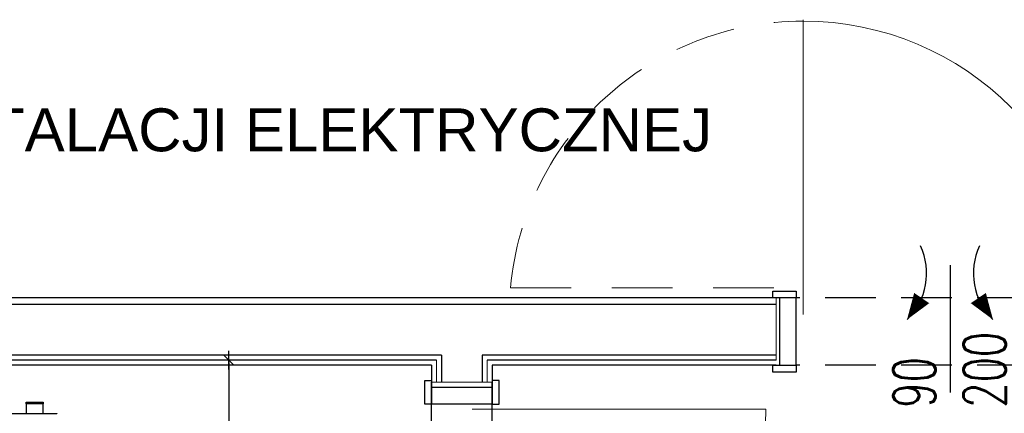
# Model space of a CAD drawing. Header units: centimetres. Extents: x -15121 to 30567, y -60641 to 0.
# Tile 126 of 256: x 6247 to 6539, y -25300 to -25183. Entities that reach past the tile are written whole.
import ezdxf
from ezdxf.enums import TextEntityAlignment as Align

# ---------------------------------------------------------------- set-up
doc = ezdxf.new("R2010")
doc.units = ezdxf.units.CM
doc.header["$LTSCALE"] = 60
doc.linetypes.add('( Dashed )', pattern=[0.75, 0.5, -0.25])
doc.linetypes.add('DP', pattern=[0.5, 0.3, -0.2])
doc.layers.add('A tabelka ogólna 25', color=7, linetype='Continuous', lineweight=20)
doc.layers.add('opisy', color=1, linetype='Continuous', lineweight=15)
for name, color, linetype in [('A-----SZ', 8, 'Continuous'), ('AIKA TYNK', 5, 'Continuous'), ('AIKA widoki wymiarowanie', 7, 'Continuous'), ('AIKA widokowe', 7, 'Continuous'), ('AIKA ŚCIANA', 8, 'Continuous')]:
    doc.layers.add(name, color=color, linetype=linetype)
doc.styles.add('Annotative', font='arial.ttf')
doc.styles.add('RomanS', font='romans.shx')
doc.styles.add('wymiar', font='txt.shx', dxfattribs={"width": 0.6})
doc.dimstyles.new('Dwudziestka', dxfattribs={"dimtxt": 7, "dimasz": 0.7, "dimexe": 5, "dimexo": 0, "dimgap": 2.5, "dimtad": 1, "dimtoh": 1, "dimdec": 3, "dimrnd": 0.5, "dimdsep": 46, "dimtxsty": 'wymiar', "dimblk": 'znacznik', "dimcen": 0, "dimdle": 5, "dimse1": 1, "dimse2": 1, "dimclrd": 256, "dimclre": 256, "dimclrt": 256, "dimadec": 0, "dimazin": 0, "dimtfac": 0.4, "dimtdec": 3, "dimtix": 1, "dimtofl": 0, "dimtmove": 2, "dimatfit": 3, "dimldrblk": 'znacznik', "dimfxl": 1, "dimtolj": 1, "dimarcsym": 0})

# ---------------------------------------------------------------- blocks, each defined once
blk = doc.blocks.new('sl parawan')
at = {"layer": 'AIKA widokowe'}
for p, q in [((-129.98, 201.8), (-135.08, 201.8)), ((-135.08, 201.8), (-135.08, 201.3)), ((-135.08, 201.3), (-129.98, 201.3)), ((-135.03, 198.45), (-135.03, 201.3)), ((-130.03, 201.3), (-130.03, 198.45)), ((-129.98, 201.3), (-129.98, 201.8)), ((-60.99, 198.45), (-139.06, 198.45))]:
    blk.add_line(p, q, dxfattribs=at)
for centre in [(-139.06, 198.39), (-128.03, 198.39)]:
    blk.add_arc(centre, 0.065, 90, 180, dxfattribs=at)
blk = doc.blocks.new('znacznik')
at = {"color": 0}
for points in [[(0, -5), (0, 5)], [(-4, 0), (4, 0)]]:
    blk.add_lwpolyline(points, dxfattribs=at)
at = {"color": 1}
blk.add_lwpolyline([(-2.12, -2.12), (2.12, 2.12)], dxfattribs=at)
blk = doc.blocks.new('*D6261')
at = {"layer": 'AIKA widoki wymiarowanie', "lineweight": -2, "transparency": 16777216}
blk.add_line((6308.92, -25285), (6308.92, -25389.01), dxfattribs=at)
at = {"layer": 'Defpoints', "color": 0, "transparency": 16777216}
for p in [(6286.52, -25284.3), (6284.7, -25389.71), (6308.92, -25389.71)]:
    blk.add_point(p, dxfattribs=at)
at = {"layer": 'AIKA widoki wymiarowanie', "lineweight": -2, "transparency": 16777216, "xscale": 0.7, "yscale": 0.7, "zscale": 0.7}
for p, rotation in [((6308.92, -25284.3), 90), ((6308.92, -25389.71), 270)]:
    blk.add_blockref('znacznik', p, dxfattribs=dict(at, rotation=rotation))
at = {"layer": 'AIKA widoki wymiarowanie', "transparency": 16777216, "insert": (6302.92, -25337), "char_height": 7, "attachment_point": 5, "rotation": 90, "style": 'wymiar'}
blk.add_mtext('\\A1;105.5', dxfattribs=at)
blk = doc.blocks.new('*D6265')
at = {"layer": 'AIKA widoki wymiarowanie', "lineweight": -2, "transparency": 16777216}
blk.add_line((6557.9, -25409.1), (6557.9, -25285), dxfattribs=at)
at = {"layer": 'Defpoints', "color": 0, "transparency": 16777216}
for p in [(6465.48, -25284.3), (6557.9, -25284.3), (6528.36, -25409.8)]:
    blk.add_point(p, dxfattribs=at)
at = {"layer": 'AIKA widoki wymiarowanie', "lineweight": -2, "transparency": 16777216, "xscale": 0.7, "yscale": 0.7, "zscale": 0.7}
for p, rotation in [((6557.9, -25284.3), 90), ((6557.9, -25409.8), 270)]:
    blk.add_blockref('znacznik', p, dxfattribs=dict(at, rotation=rotation))
at = {"layer": 'AIKA widoki wymiarowanie', "transparency": 16777216, "insert": (6551.9, -25347.05), "char_height": 7, "attachment_point": 5, "rotation": 90, "style": 'wymiar'}
blk.add_mtext('\\A1;125.5', dxfattribs=at)

msp = doc.modelspace()

# ---------------------------------------------------------------- linework, layer by layer
at = {"layer": 'A-----SZ'}
msp.add_line((6470.9623, -25267.7983), (6015.2457, -25267.7983), dxfattribs=at)
at = {"layer": 'AIKA TYNK'}
for p, q in [((6470.9623, -25265.7983), (6015.2457, -25265.7983)), ((6370.4623, -25284.2983), (6059.9623, -25284.2983)), ((6470.9623, -25284.2983), (6385.4623, -25284.2983))]:
    msp.add_line(p, q, dxfattribs=at)
at = {"layer": 'AIKA widokowe', "extrusion": (0, 0, -1)}
msp.add_line((6522.4623, -25256.1023), (6522.4623, -25293.8977), dxfattribs=at)
at = {"layer": 'AIKA widokowe', "linetype": '( Dashed )', "ltscale": 0.5}
for p, q in [((6567.9623, -25265.7983), (6476.9623, -25265.7983)), ((6567.9623, -25285.7983), (6476.9623, -25285.7983)), ((6368.9623, -25393.7983), (6368.9623, -25290.7983)), ((6386.9623, -25393.7983), (6386.9623, -25290.7983))]:
    msp.add_line(p, q, dxfattribs=at)
at = {"layer": 'AIKA widokowe'}
for p, q in [((6368.9623, -25285.7983), (6061.4623, -25285.7983)), ((6368.9623, -25285.7983), (6368.9623, -25290.7983)), ((6470.9623, -25285.7983), (6386.9623, -25285.7983)), ((6386.9623, -25285.7983), (6386.9623, -25290.7983))]:
    msp.add_line(p, q, dxfattribs=at)
for points in [[(6509.739, -25272.2618, 0, 5.4, 0), (6514.0839, -25265.8786, 5.4, 5.4, 0)], [(6535.1855, -25272.2618, 0, 5.4, 0), (6530.8406, -25265.8786, 5.4, 5.4, 0)]]:
    msp.add_lwpolyline(points, format="xyseb", dxfattribs=at)
for points in [[(6469.9623, -25263.7998), (6476.9623, -25263.7998), (6476.9623, -25265.7983), (6469.9623, -25265.7983)], [(6476.9623, -25265.7983), (6471.9623, -25265.7983), (6471.9623, -25285.7983), (6476.9623, -25285.7983)], [(6469.9623, -25285.7983), (6476.9623, -25285.7983), (6476.9623, -25287.7967), (6469.9623, -25287.7967)], [(6368.9623, -25290.2983), (6368.9623, -25297.2983), (6366.9638, -25297.2983), (6366.9638, -25290.2983)], [(6368.9623, -25297.2983), (6368.9623, -25292.2983), (6386.9623, -25292.2983), (6386.9623, -25297.2983)], [(6386.9623, -25290.2983), (6386.9623, -25297.2983), (6388.9607, -25297.2983), (6388.9607, -25290.2983)]]:
    msp.add_lwpolyline(points, close=True, dxfattribs=at)
for centre, start, end in [((6496.4549, -25258.5493), 314.090838, 25.316168), ((6548.4696, -25258.5493), 154.683832, 225.909162)]:
    msp.add_arc(centre, 19.0919, start, end, dxfattribs=at)
at = {"layer": 'AIKA ŚCIANA'}
for p, q in [((6371.9623, -25282.7983), (6015.2457, -25282.7983)), ((6371.9623, -25282.7983), (6371.9623, -25290.7983)), ((6470.9623, -25282.7983), (6383.9623, -25282.7983)), ((6383.9623, -25282.7983), (6383.9623, -25290.7983))]:
    msp.add_line(p, q, dxfattribs=at)
at = {"layer": 'opisy', "color": 0, "extrusion": (0, 0, -1)}
for p, q in [((6478.9623, -25270.7983), (6478.9623, -25183.3633)), ((6380.9623, -25298.7983), (6467.9623, -25298.7983))]:
    msp.add_line(p, q, dxfattribs=at)
at = {"layer": 'opisy', "color": 1, "linetype": 'DP'}
msp.add_line((6392.3308, -25262.7983), (6478.9623, -25262.7983), dxfattribs=at)
at = {"layer": 'opisy', "color": 5}
for p, q in [((6470.9623, -25265.7983), (6470.9623, -25284.2983)), ((6370.4623, -25284.2983), (6370.4623, -25290.7983)), ((6385.4623, -25284.2983), (6385.4623, -25290.7983)), ((6368.9623, -25290.7983), (6386.9623, -25290.7983))]:
    msp.add_line(p, q, dxfattribs=at)
at = {"layer": 'opisy', "color": 4}
msp.add_line((6383.9623, -25290.7983), (6371.9623, -25290.7983), dxfattribs=at)
at = {"layer": 'opisy'}
msp.add_line((6387.9623, -25290.7983), (6387.9623, -25290.7983), dxfattribs=at)
at = {"layer": 'opisy', "color": 1, "linetype": 'DP', "extrusion": (0, 0, -1)}
msp.add_arc((-6478.9623, -25270.7983), 87, 5.276031, 90, dxfattribs=at)
at = {"layer": 'opisy', "color": 1, "extrusion": (0, 0, -1)}
for centre, start, end in [((-6478.9623, -25270.7983), 90, 180), ((-6380.9623, -25298.7983), 180, 270)]:
    msp.add_arc(centre, 87, start, end, dxfattribs=at)

# ---------------------------------------------------------------- block references
at = {"layer": 'AIKA widokowe', "color": 8, "xscale": -1}
msp.add_blockref('sl parawan', (6118.9623, -25498.4973), dxfattribs=at)

# ---------------------------------------------------------------- texts
at = {"layer": 'A tabelka ogólna 25', "transparency": 33554610, "style": 'Annotative'}
msp.add_text('RZUT OŚWIETLENIA I INSTALACJI ELEKTRYCZNEJ', height=12.727273, dxfattribs=at).set_placement((6235.7004, -25209.658), align=Align.TOP_CENTER)
at = {"layer": 'AIKA widokowe', "style": 'RomanS', "width": 0.7}
for s, p in [('200', (6538.9745, -25298.3918)), ('90', (6518.1411, -25298.3918))]:
    msp.add_text(s, height=12.5, rotation=90, dxfattribs=at).set_placement(p)

# ---------------------------------------------------------------- dimensions: what is measured, and where the dimension line sits
at = {"layer": 'AIKA widoki wymiarowanie'}
for base, p1, p2, picture, middle in [((6308.9158, -25389.7099), (6286.516, -25284.2983), (6284.6969, -25389.7099), '*D6261', (6302.9158, -25337.0041)), ((6557.8998, -25284.2983), (6528.357, -25409.8046), (6465.4837, -25284.2983), '*D6265', (6551.8998, -25347.0515))]:
    dim = msp.add_linear_dim(base=base, p1=p1, p2=p2, angle=90, dimstyle='Dwudziestka', dxfattribs=at)
    dim.commit()
    dim.dimension.update_dxf_attribs({"geometry": picture, "text_midpoint": middle})

doc.saveas('drawing.dxf')
